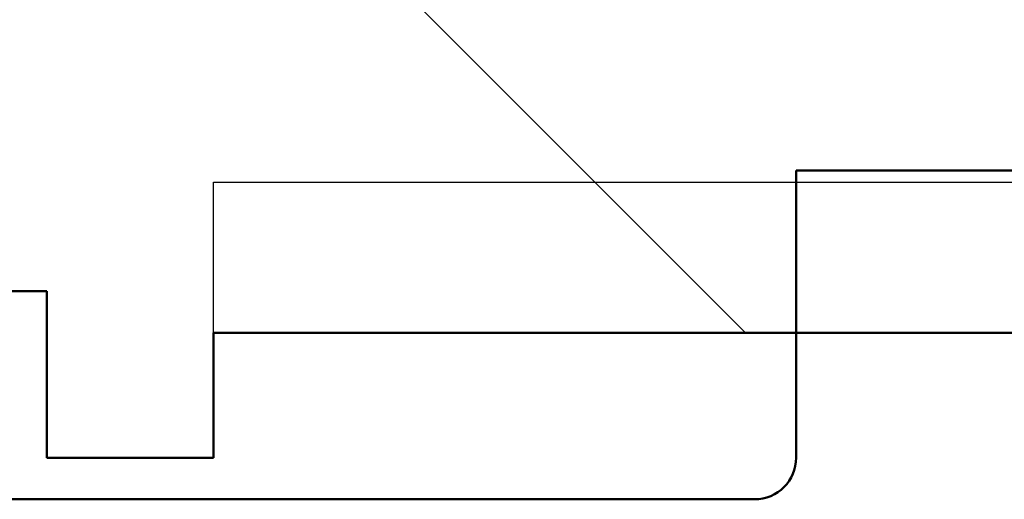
# Model space of a CAD drawing. Header units: inches. Extents: x 0 to 93.5, y 0 to 66.1.
# Tile 194 of 225: x 61.974 to 62.44, y 33.064 to 33.291. Entities that reach past the tile are written whole.
import ezdxf

# ---------------------------------------------------------------- set-up
doc = ezdxf.new("R2010")
doc.units = ezdxf.units.IN
doc.header["$LTSCALE"] = 4
doc.header["$MEASUREMENT"] = 0
doc.linetypes.add('DASHED', pattern=[0.2067, 0.1654, -0.0413])
for name, color, linetype, lineweight in [('Hatch (ANSI)', 7, 'Continuous', 18), ('Hidden Narrow (ANSI)', 7, 'DASHED', 25), ('Visible (ANSI)', 7, 'Continuous', 50)]:
    doc.layers.add(name, color=color, linetype=linetype, lineweight=lineweight)

msp = doc.modelspace()

# ---------------------------------------------------------------- hatches: boundary and pattern name
at = {"layer": 'Hatch (ANSI)'}
h = msp.add_hatch(dxfattribs=at)
h.set_pattern_fill('ANSI31', color=256, scale=4, angle=90.0002, style=0)
edge = h.paths.add_edge_path()
edge.add_line((63.2667, 33.3099), (63.32575, 33.344))
edge.add_line((63.32575, 33.344), (63.32575, 33.40833))
edge.add_line((63.32575, 33.40833), (60.84544, 33.40833))
edge.add_ellipse((60.84544, 33.48707), major_axis=(-0.07874, 0), ratio=1, start_angle=0, end_angle=90, ccw=False)
edge.add_line((60.7667, 33.48707), (60.7667, 33.86108))
edge.add_ellipse((60.84544, 33.86108), major_axis=(0, 0.07874), ratio=1, start_angle=0, end_angle=90, ccw=False)
edge.add_line((60.84544, 33.93982), (63.32575, 33.93982))
edge.add_line((63.32575, 33.93982), (63.32575, 34.00415))
edge.add_line((63.32575, 34.00415), (63.2667, 34.03825))
edge.add_line((63.2667, 34.03825), (63.2667, 33.98904))
edge.add_line((63.2667, 33.98904), (63.21158, 33.98904))
edge.add_line((63.21158, 33.98904), (63.20764, 33.98904))
edge.add_line((63.20764, 33.98904), (63.18008, 33.98904))
edge.add_line((63.18008, 33.98904), (63.18008, 34.01659))
edge.add_line((63.18008, 34.01659), (63.18008, 34.02053))
edge.add_line((63.18008, 34.02053), (63.18008, 34.07762))
edge.add_line((63.18008, 34.07762), (62.65646, 34.07762))
edge.add_line((62.65646, 34.07762), (62.65646, 34.1288))
edge.add_line((62.65646, 34.1288), (62.65646, 34.13427))
edge.add_line((62.65646, 34.13427), (62.65646, 34.20557))
edge.add_line((62.65646, 34.20557), (62.3415, 34.20557))
edge.add_line((62.3415, 34.20557), (62.06591, 34.20557))
edge.add_line((62.06591, 34.20557), (62.06591, 34.26463))
edge.add_line((62.06591, 34.26463), (61.98717, 34.26463))
edge.add_line((61.98717, 34.26463), (61.98717, 34.18589))
edge.add_line((61.98717, 34.18589), (61.90056, 34.18589))
edge.add_line((61.90056, 34.18589), (61.89662, 34.18589))
edge.add_line((61.89662, 34.18589), (61.84937, 34.18589))
edge.add_line((61.84937, 34.18589), (61.84937, 34.23313))
edge.add_line((61.84937, 34.23313), (61.84937, 34.23707))
edge.add_line((61.84937, 34.23707), (61.84937, 34.26463))
edge.add_line((61.84937, 34.26463), (61.77063, 34.26463))
edge.add_line((61.77063, 34.26463), (61.77063, 34.18589))
edge.add_line((61.77063, 34.18589), (60.75132, 34.18589))
edge.add_ellipse((60.75132, 34.10715), major_axis=(-0.07874, 0), ratio=1, start_angle=270, end_angle=348.4807)
edge.add_ellipse((62.87628, 33.67408), major_axis=(-0.4488, -2.20211), ratio=1, start_angle=270, end_angle=293.03853)
edge.add_ellipse((60.75132, 33.241), major_axis=(0.01572, -0.07715), ratio=1, start_angle=270, end_angle=348.4807)
edge.add_line((60.75132, 33.16226), (61.77063, 33.16226))
edge.add_line((61.77063, 33.16226), (61.77063, 33.08352))
edge.add_line((61.77063, 33.08352), (61.84937, 33.08352))
edge.add_line((61.84937, 33.08352), (61.84937, 33.11108))
edge.add_line((61.84937, 33.11108), (61.84937, 33.11502))
edge.add_line((61.84937, 33.11502), (61.84937, 33.16226))
edge.add_line((61.84937, 33.16226), (61.89662, 33.16226))
edge.add_line((61.89662, 33.16226), (61.90056, 33.16226))
edge.add_line((61.90056, 33.16226), (61.98717, 33.16226))
edge.add_line((61.98717, 33.16226), (61.98717, 33.08352))
edge.add_line((61.98717, 33.08352), (62.06591, 33.08352))
edge.add_line((62.06591, 33.08352), (62.06591, 33.14258))
edge.add_line((62.06591, 33.14258), (62.3415, 33.14258))
edge.add_line((62.3415, 33.14258), (62.65646, 33.14258))
edge.add_line((62.65646, 33.14258), (62.65646, 33.21388))
edge.add_line((62.65646, 33.21388), (62.65646, 33.21935))
edge.add_line((62.65646, 33.21935), (62.65646, 33.27053))
edge.add_line((62.65646, 33.27053), (63.18008, 33.27053))
edge.add_line((63.18008, 33.27053), (63.18008, 33.32762))
edge.add_line((63.18008, 33.32762), (63.18008, 33.33156))
edge.add_line((63.18008, 33.33156), (63.18008, 33.35911))
edge.add_line((63.18008, 33.35911), (63.20764, 33.35911))
edge.add_line((63.20764, 33.35911), (63.21158, 33.35911))
edge.add_line((63.21158, 33.35911), (63.2667, 33.35911))
edge.add_line((63.2667, 33.35911), (63.2667, 33.3099))

# ---------------------------------------------------------------- linework, layer by layer
at = {"layer": 'Hidden Narrow (ANSI)'}
for p, q in [((62.06591, 33.21388), (62.65646, 33.21388)), ((62.06591, 33.14258), (62.06591, 33.21388))]:
    msp.add_line(p, q, dxfattribs=at)
at = {"layer": 'Visible (ANSI)'}
for p, q in [((62.97142, 33.21935), (62.3415, 33.21935)), ((62.3415, 33.21935), (62.3415, 33.08352)), ((61.84937, 33.16226), (61.98717, 33.16226)), ((61.98717, 33.16226), (61.98717, 33.08352)), ((62.06591, 33.08352), (62.06591, 33.14258)), ((62.06591, 33.14258), (62.65646, 33.14258)), ((61.98717, 33.08352), (62.06591, 33.08352)), ((62.32182, 33.06384), (61.71158, 33.06384))]:
    msp.add_line(p, q, dxfattribs=at)
msp.add_arc((62.32182, 33.08352), 0.01969, 270, 0, dxfattribs=at)

doc.saveas('drawing.dxf')
